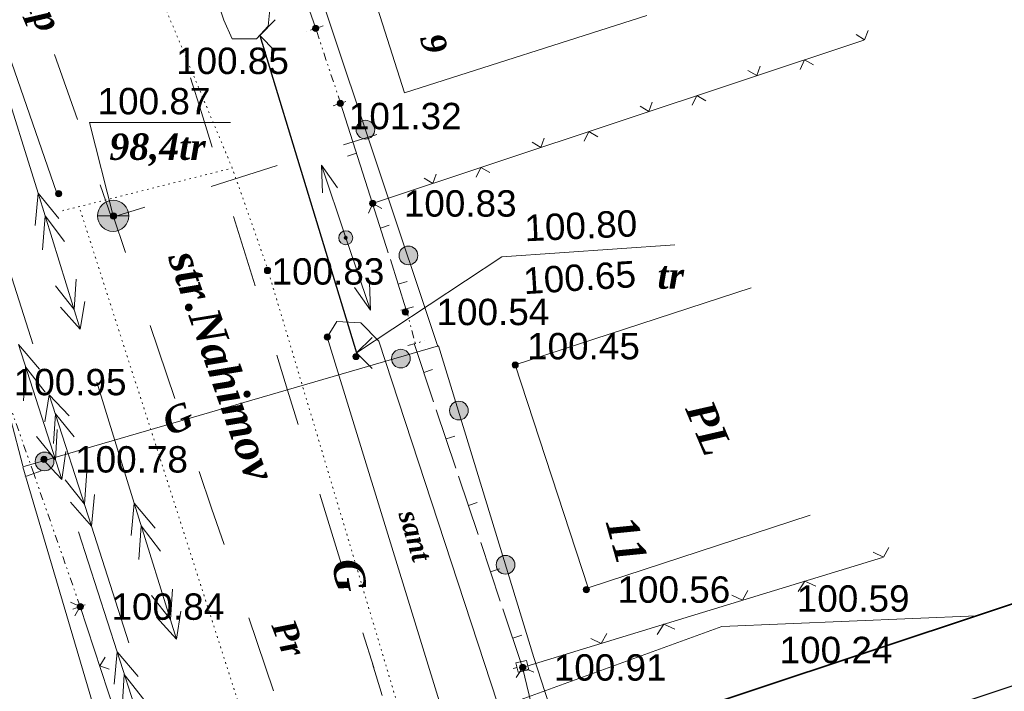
# Model space of a CAD drawing. Header units: millimetres. Extents: x 9396 to 25236, y 15106 to 31102.
# Tile 200 of 256: x 11273 to 11337, y 16703 to 16746. Entities that reach past the tile are written whole.
import ezdxf
from ezdxf.enums import TextEntityAlignment as Align

# ---------------------------------------------------------------- set-up
doc = ezdxf.new("R2010")
doc.units = ezdxf.units.MM
for name, pattern in [('DIVIDE', [1.25, 0.5, -0.25, 0, -0.25, 0, -0.25]), ('DOT', [0.25, 0, -0.25]), ('HIDDEN', [0.375, 0.25, -0.125])]:
    doc.linetypes.add(name, pattern=pattern)
for name, color, linetype, lineweight, true_color in [('1001010', 7, 'Continuous', 9, 0x000000), ('1060000', 7, 'Continuous', 9, 0x000000), ('1070000', 7, 'DOT', 9, 0x000000), ('2030012', 7, 'Continuous', 9, 0x000000), ('21100200', 7, 'HIDDEN', 0, 0x800080), ('3000105', 7, 'DIVIDE', 9, 0x000000), ('3000130', 7, 'Continuous', 9, 0x000000), ('3000220', 7, 'Continuous', 9, 0x000000), ('3000260', 7, 'Continuous', 9, 0x000000), ('5010210', 7, 'Continuous', 20, 0x008000), ('5010220', 7, 'Continuous', 30, 0x000000), ('5010420', 7, 'Continuous', 9, 0x000000), ('6011210', 1, 'Continuous', 9, 0xff0000), ('6011300', 1, 'Continuous', 20, 0xff0000), ('8010110', 7, 'Continuous', 20, 0x0080ff), ('8010120', 7, 'Continuous', 20, 0x0080ff), ('8010200', 7, 'Continuous', 9, 0x000000)]:
    doc.layers.add(name, color=color, linetype=linetype, lineweight=lineweight, true_color=true_color)
doc.layers.add('Рамка', color=7, linetype='Continuous', lineweight=35)
doc.styles.add('1', font='timesbi.ttf', dxfattribs={"height": 0.00127})
doc.styles.add('10', font='timesbi.ttf', dxfattribs={"height": 0.001481})
doc.styles.add('12', font='timesbi.ttf', dxfattribs={"height": 0.001693})
doc.styles.add('2', font='timesbi.ttf', dxfattribs={"height": 0.001693})
doc.styles.add('3', font='timesbi.ttf', dxfattribs={"height": 0.001693})
doc.styles.add('9', font='timesbi.ttf', dxfattribs={"height": 0.001693})
doc.styles.add('F2', font='arial.ttf', dxfattribs={"height": 0.001693})

# ---------------------------------------------------------------- blocks, each defined once
blk = doc.blocks.new('SYMBOL21100200')
at = {"true_color": 0x800080}
h = blk.add_hatch(color=216, dxfattribs=at)
edge = h.paths.add_edge_path()
edge.add_arc((0, 0), 0.1, 0, 360)
at = {"color": 216, "linetype": 'Continuous', "lineweight": 0, "true_color": 0x800080}
blk.add_circle((0, 0), 0.1, dxfattribs=at)
blk = doc.blocks.new('SYMBOL2030012')
at = {"true_color": 0xffffff}
h = blk.add_hatch(color=7, dxfattribs=at)
edge = h.paths.add_edge_path()
edge.add_arc((0, 0), 0.225, 0, 360)
at = {"true_color": 0x000000}
h = blk.add_hatch(color=18, dxfattribs=at)
edge = h.paths.add_edge_path()
edge.add_arc((0, 0), 0.05, 0, 360)
at = {"color": 18, "linetype": 'Continuous', "lineweight": 0, "true_color": 0x000000}
for radius in [0.225, 0.05]:
    blk.add_circle((0, 0), radius, dxfattribs=at)
blk = doc.blocks.new('SYMBOL5010220')
at = {"color": 18, "linetype": 'Continuous', "lineweight": 9, "true_color": 0x000000, "flags": 128}
blk.add_lwpolyline([(0.5, 0.5), (0, 0), (0.5, -0.5)], dxfattribs=at)
blk = doc.blocks.new('SYMBOL8010200')
at = {"true_color": 0x000000}
h = blk.add_hatch(color=18, dxfattribs=at)
edge = h.paths.add_edge_path()
edge.add_arc((0, 0), 0.3, 0, 360)
at = {"color": 18, "linetype": 'Continuous', "lineweight": 0, "true_color": 0x000000}
blk.add_circle((0, 0), 0.3, dxfattribs=at)
blk = doc.blocks.new('SYMBOL5010420')
at = {"true_color": 0xffffff}
h = blk.add_hatch(color=7, dxfattribs=at)
edge = h.paths.add_edge_path()
edge.add_arc((0, 0), 0.5, 0, 360)
at = {"color": 18, "linetype": 'Continuous', "lineweight": 9, "true_color": 0x000000, "flags": 128}
blk.add_lwpolyline([(-0.5, 0), (0.5, 0)], dxfattribs=at)
at = {"color": 18, "linetype": 'Continuous', "lineweight": 9, "true_color": 0x000000}
blk.add_circle((0, 0), 0.5, dxfattribs=at)

msp = doc.modelspace()

# ---------------------------------------------------------------- linework, layer by layer
at = {"layer": '1001010', "color": 253}
for p, q in [((11313.602, 16746.654, 203.506), (11298.062, 16741.702, 203.506)), ((11324.083, 16714.624, 63.917), (11309.847, 16709.962, 63.917))]:
    msp.add_line(p, q, dxfattribs=at)
for points in [[(11298.062, 16741.702, 203.506), (11291.007, 16763.843, 202.749), (11306.548, 16768.795, 53.302)], [(11309.847, 16709.962, 63.917), (11305.165, 16724.26, 0.711), (11320.284, 16729.211, 0)]]:
    msp.add_polyline3d(points, dxfattribs=at)
at = {"layer": '1060000', "color": 253}
for points in [[(11244.361, 16820.157, 202.714), (11247.066, 16816.583, 202.805), (11257.114, 16789.146, 201.481), (11275.759, 16735.335, 201.63)], [(11289.478, 16747.483, 0), (11289.329, 16745.985, 0), (11288.58, 16745.161, 0), (11287.007, 16745.161, 0), (11286.483, 16746.359, 0), (11283.787, 16754.447, 0)], [(11279.382, 16733.813, 189.08), (11277.867, 16739.796, 96.789), (11286.907, 16739.796, 20.691)], [(11294.984, 16725.022, 0), (11304.306, 16731.182, 201.308), (11315.393, 16731.95, 201.308)], [(11296.418, 16725.791, 0), (11295.274, 16726.954, 0), (11293.728, 16727.051, 0), (11293.117, 16726.047, 0), (11300.718, 16701.337, 0)], [(11300.718, 16701.337, 0), (11303.033, 16701.725, 0), (11304.038, 16702.577, 0), (11296.418, 16725.791, 0)], [(11302.658, 16701.757, 0), (11318.403, 16707.487, 0), (11334.742, 16708.174, 0)]]:
    msp.add_polyline3d(points, dxfattribs=at)
at = {"layer": '1070000', "color": 253}
for points in [[(11276.128, 16734.147, 202.239), (11287.025, 16736.874, 65.597), (11278.56, 16757.119, 121.519), (11271.729, 16777.042, 184.819), (11272.474, 16783.422, 196.302)], [(11305.557, 16680.274, 0), (11300.494, 16692.861, 0), (11289.233, 16730.591, 0), (11287.025, 16736.874, 0)], [(11294.274, 16680.394, 0), (11292.393, 16687.102, 0), (11277.203, 16734.416, 0)]]:
    msp.add_polyline3d(points, dxfattribs=at)
at = {"layer": '3000105', "color": 253}
for p, q in [((11292.848, 16745.995), (11291.804, 16745.648)), ((11293.968, 16741.036), (11292.374, 16745.837)), ((11293.493, 16740.879), (11294.537, 16741.225)), ((11298.648, 16727.986, 13.359), (11297.586, 16727.7, 13.359)), ((11298.165, 16727.856, 13.359), (11298.762, 16725.639, 13.359)), ((11298.279, 16725.509, 13.359), (11299.342, 16725.795, 13.359)), ((11274.295, 16717.291), (11272.16, 16723.35)), ((11274.767, 16717.456), (11273.728, 16717.094)), ((11273.823, 16717.125), (11274.861, 16717.491)), ((11277.269, 16708.765), (11274.295, 16717.291)), ((11276.797, 16708.6), (11277.835, 16708.963))]:
    msp.add_line(p, q, dxfattribs=at)
at = {"layer": '3000130', "color": 253}
for p, q in [((11305.041, 16704.787), (11305.281, 16704.847)), ((11306.838, 16699.837), (11305.64, 16704.857))]:
    msp.add_line(p, q, dxfattribs=at)
for points in [[(11306.031, 16704.707, 0), (11305.891, 16705.307, 0), (11305.211, 16705.147, 0), (11305.351, 16704.547, 0), (11306.031, 16704.707, 0)], [(11305.621, 16704.837, 0), (11305.671, 16704.847, 0), (11305.701, 16704.887, 0), (11305.721, 16704.927, 0), (11305.701, 16704.977, 0), (11305.671, 16705.007, 0), (11305.621, 16705.027, 0), (11305.571, 16705.007, 0), (11305.541, 16704.977, 0), (11305.531, 16704.927, 0), (11305.541, 16704.887, 0), (11305.571, 16704.847, 0), (11305.621, 16704.837, 0)]]:
    msp.add_polyline3d(points, close=True, dxfattribs=at)
at = {"layer": '3000220', "color": 253}
for p, q in [((11292.371, 16745.837), (11290.931, 16750.037)), ((11296.021, 16734.617), (11293.971, 16741.037)), ((11294.991, 16737.827), (11294.421, 16737.637)), ((11296.021, 16734.617), (11297.021, 16731.447)), ((11296.521, 16733.027), (11297.091, 16733.217)), ((11297.161, 16731.017), (11298.161, 16727.857)), ((11297.661, 16729.437), (11298.231, 16729.617)), ((11298.681, 16725.637), (11299.931, 16721.887)), ((11299.301, 16723.767), (11299.871, 16723.957)), ((11300.101, 16721.377), (11301.361, 16717.637)), ((11300.731, 16719.507), (11301.301, 16719.697)), ((11301.531, 16717.117), (11302.791, 16713.377)), ((11302.161, 16715.247), (11302.731, 16715.437)), ((11302.961, 16712.867), (11304.211, 16709.117)), ((11303.581, 16710.987), (11304.151, 16711.177)), ((11304.381, 16708.607), (11305.641, 16704.857)), ((11305.011, 16706.727), (11305.581, 16706.917))]:
    msp.add_line(p, q, dxfattribs=at)
at = {"layer": '3000260', "color": 253}
for p, q in [((11296.022, 16734.612), (11327.518, 16745.09)), ((11305.64, 16704.857), (11328.72, 16711.91)), ((11277.269, 16708.765), (11285.272, 16684.541))]:
    msp.add_line(p, q, dxfattribs=at)
for points in [[(11327.021, 16745.447, 0), (11327.571, 16745.107, 0), (11327.791, 16745.707, 0)], [(11320.091, 16743.147, 0), (11320.651, 16742.807, 0), (11320.871, 16743.407, 0)], [(11323.441, 16743.207, 0), (11323.721, 16743.827, 0), (11324.301, 16743.497, 0)], [(11316.511, 16740.907, 0), (11316.801, 16741.527, 0), (11317.381, 16741.187, 0)], [(11313.171, 16740.847, 0), (11313.731, 16740.507, 0), (11313.951, 16741.107, 0)], [(11309.591, 16738.597, 0), (11309.881, 16739.217, 0), (11310.461, 16738.887, 0)], [(11306.251, 16738.537, 0), (11306.801, 16738.197, 0), (11307.031, 16738.797, 0)], [(11299.321, 16736.237, 0), (11299.881, 16735.897, 0), (11300.101, 16736.497, 0)], [(11302.671, 16736.297, 0), (11302.951, 16736.917, 0), (11303.531, 16736.587, 0)], [(11295.751, 16733.997, 0), (11296.031, 16734.617, 0), (11296.611, 16734.287, 0)], [(11328.111, 16712.247, 0), (11328.781, 16711.927, 0), (11329.131, 16712.557, 0)], [(11323.311, 16709.737, 0), (11323.741, 16710.387, 0), (11324.441, 16710.077, 0)], [(11319.061, 16709.487, 0), (11319.731, 16709.167, 0), (11320.081, 16709.797, 0)], [(11276.651, 16709.037, 0), (11277.271, 16708.757, 0), (11276.931, 16708.177, 0)], [(11314.271, 16706.967, 0), (11314.701, 16707.627, 0), (11315.401, 16707.317, 0)], [(11310.021, 16706.717, 0), (11310.681, 16706.397, 0), (11311.031, 16707.027, 0)], [(11278.871, 16705.507, 0), (11278.521, 16704.957, 0), (11279.121, 16704.747, 0)], [(11305.221, 16704.207, 0), (11305.651, 16704.857, 0), (11306.351, 16704.547, 0)]]:
    msp.add_polyline3d(points, dxfattribs=at)
at = {"layer": '5010210'}
for p, q in [((11275.621, 16744.167, 178.598), (11277.091, 16739.987, 178.598)), ((11296.291, 16739.027, 117.624), (11294.161, 16738.367, 117.624)), ((11285.661, 16735.707, 117.624), (11289.911, 16737.037, 117.624)), ((11279.281, 16733.717, 178.598), (11278.551, 16735.807, 178.598)), ((11281.411, 16734.377, 117.624), (11279.281, 16733.717, 117.624)), ((11279.381, 16733.817), (11280.171, 16731.467)), ((11283.331, 16722.097), (11281.751, 16726.787)), ((11284.911, 16717.417), (11285.701, 16715.077)), ((11285.701, 16715.077), (11286.501, 16712.737)), ((11289.661, 16703.367), (11288.081, 16708.047))]:
    msp.add_line(p, q, dxfattribs=at)
at = {"layer": '5010220', "color": 253}
msp.add_line((11288.783, 16745.385), (11294.984, 16725.022), dxfattribs=at)
at = {"layer": '6011210'}
for q in [(11292.754, 16737.059), (11295.892, 16727.775)]:
    msp.add_line((11294.3, 16732.409), q, dxfattribs=at)
for points in [[(11292.816, 16735.288, 0), (11292.754, 16737.059, 0), (11292.754, 16737.059, 0), (11293.765, 16735.603, 0)], [(11295.812, 16729.545, 0), (11295.892, 16727.775, 0), (11295.892, 16727.775, 0), (11294.867, 16729.22, 0)]]:
    msp.add_polyline3d(points, dxfattribs=at)
at = {"layer": '6011300'}
for p, q in [((11272.171, 16743.017), (11274.571, 16735.267)), ((11274.571, 16735.267), (11274.381, 16733.187)), ((11274.571, 16735.267), (11277.281, 16726.547)), ((11274.571, 16735.267), (11275.911, 16733.657)), ((11274.241, 16725.617), (11271.841, 16733.107)), ((11273.311, 16725.567), (11276.091, 16716.917)), ((11273.311, 16725.567), (11274.661, 16723.987)), ((11278.331, 16723.157), (11280.741, 16715.397)), ((11277.991, 16713.917), (11275.291, 16722.337)), ((11277.991, 16713.917), (11278.181, 16715.937)), ((11277.991, 16713.917), (11276.661, 16715.447)), ((11280.741, 16715.397), (11280.551, 16713.327)), ((11280.741, 16715.397), (11283.451, 16706.677)), ((11280.741, 16715.397), (11282.081, 16713.797)), ((11280.391, 16706.427), (11277.991, 16713.917)), ((11277.171, 16713.547), (11279.641, 16705.857)), ((11279.641, 16705.857), (11279.461, 16703.777)), ((11279.641, 16705.857), (11282.421, 16697.197)), ((11279.641, 16705.857), (11280.991, 16704.267))]:
    msp.add_line(p, q, dxfattribs=at)
for points in [[(11275.031, 16733.807, 0), (11276.271, 16732.177, 0), (11275.031, 16733.807, 0), (11274.861, 16731.637, 0)], [(11277.021, 16729.757, 0), (11276.891, 16727.807, 0), (11275.681, 16729.337, 0)], [(11277.561, 16728.327, 0), (11277.281, 16726.547, 0), (11276.011, 16727.957, 0)], [(11273.771, 16724.127, 0), (11275.031, 16722.517, 0), (11273.771, 16724.127, 0), (11273.631, 16721.957, 0)], [(11275.011, 16720.597, 0), (11275.291, 16722.337, 0), (11276.561, 16720.997, 0)], [(11275.561, 16719.227, 0), (11275.681, 16721.127, 0), (11276.891, 16719.647, 0)], [(11275.801, 16720.107, 0), (11275.691, 16718.167, 0), (11274.471, 16719.677, 0)], [(11276.361, 16718.697, 0), (11276.091, 16716.917, 0), (11274.801, 16718.307, 0)], [(11277.541, 16715.317, 0), (11276.311, 16716.887, 0), (11277.541, 16715.317, 0), (11277.701, 16717.437, 0)], [(11281.191, 16713.947, 0), (11282.431, 16712.317, 0), (11281.191, 16713.947, 0), (11281.031, 16711.777, 0)], [(11283.181, 16709.887, 0), (11283.061, 16707.937, 0), (11281.851, 16709.477, 0)], [(11283.731, 16708.467, 0), (11283.451, 16706.677, 0), (11282.171, 16708.087, 0)], [(11280.101, 16704.407, 0), (11281.361, 16702.797, 0), (11280.101, 16704.407, 0), (11279.961, 16702.247, 0)]]:
    msp.add_polyline3d(points, dxfattribs=at)
at = {"layer": '8010110'}
for p, q in [((11300.201, 16725.433, 5.771), (11285.13, 16770.621, 141.965)), ((11273.585, 16717.776, 0.016), (11270.059, 16731.326, 200.297))]:
    msp.add_line(p, q, dxfattribs=at)
for points in [[(11273.585, 16717.728, 0.017), (11300.249, 16725.481, 0.289), (11306.362, 16705.498, 0.295), (11316.985, 16672.69, 0.026)], [(11273.585, 16717.728, 29.131), (11292.216, 16654.662, 0.156), (11272.563, 16648.424, 0.156)]]:
    msp.add_polyline3d(points, dxfattribs=at)
at = {"layer": '8010120'}
for p, q in [((11284.351, 16742.677), (11285.041, 16740.447)), ((11285.041, 16740.447), (11285.731, 16738.227)), ((11288.491, 16729.327), (11287.111, 16733.777)), ((11289.871, 16724.877), (11290.561, 16722.647)), ((11290.561, 16722.647), (11291.251, 16720.427)), ((11294.011, 16711.517), (11292.631, 16715.977)), ((11295.401, 16707.067), (11296.091, 16704.847)), ((11296.011, 16705.087), (11296.641, 16703.067))]:
    msp.add_line(p, q, dxfattribs=at)
at = {"layer": 'Defpoints'}
msp.add_lwpolyline([(10925.945, 16879.977), (11350.547, 17021.149), (11444.251, 16739.315), (11019.649, 16598.144)], close=True, dxfattribs=at)
at = {"layer": 'Рамка'}
msp.add_lwpolyline([(10946.501, 16881.543), (11347.38, 17014.827), (11437.929, 16742.483), (11037.05, 16609.198)], close=True, dxfattribs=at)

# ---------------------------------------------------------------- block references
at = {"layer": '2030012', "color": 253, "xscale": 2, "yscale": 2, "zscale": 2}
msp.add_blockref('SYMBOL2030012', (11294.3, 16732.409), dxfattribs=at)
at = {"layer": '21100200', "xscale": 2, "yscale": 2, "zscale": 2}
for p in [(11292.378, 16745.837, 201.7), (11293.958, 16741.037, 202.64), (11275.888, 16735.235, 202.259), (11296.022, 16734.612, 201.66), (11279.408, 16733.811, 201.743), (11289.283, 16730.313, 201.652), (11298.118, 16727.653, 201.071), (11293.117, 16726.047, 201.599), (11294.962, 16724.794, 201.308), (11305.165, 16724.26, 200.9), (11274.947, 16718.201, 201.564), (11309.721, 16709.85, 201.116), (11277.278, 16708.757, 201.68), (11305.638, 16704.857, 201.82)]:
    msp.add_blockref('SYMBOL21100200', p, dxfattribs=at)
at = {"layer": '5010220', "color": 253, "xscale": 2, "yscale": 2, "zscale": 2}
for p in [(11288.783, 16745.385), (11294.984, 16725.022)]:
    msp.add_blockref('SYMBOL5010220', p, dxfattribs=at)
at = {"layer": '5010420', "color": 253, "xscale": 2, "yscale": 2, "zscale": 2}
msp.add_blockref('SYMBOL5010420', (11279.382, 16733.813, 201.553), dxfattribs=at)
at = {"layer": '8010200', "color": 253, "xscale": 2, "yscale": 2, "zscale": 2}
for p in [(11295.564, 16739.344, 47.423), (11298.317, 16731.277, 92.791), (11297.834, 16724.66, 194.554), (11301.553, 16721.327, 40.187), (11274.986, 16718.066, 170.563), (11304.545, 16711.438, 88.454)]:
    msp.add_blockref('SYMBOL8010200', p, dxfattribs=at)

# ---------------------------------------------------------------- texts
at = {"layer": '1001010', "color": 1, "true_color": 0xff0000, "style": '10'}
for s, height, rotation, p in [('9', 1.568, 284.5, (11299.812, 16745.438, 203.506)), ('11', 1.9952, 285.6, (11311.905, 16714.473, 37.397))]:
    msp.add_text(s, height=height, rotation=rotation, dxfattribs=at).set_placement(p, align=Align.MIDDLE_LEFT)
at = {"layer": '1001010', "color": 253, "style": '9'}
msp.add_text('PL', height=1.8779, rotation=292.8, dxfattribs=at).set_placement((11316.905, 16721.813, 28.797), align=Align.MIDDLE_LEFT)
at = {"layer": '1060000', "color": 253, "style": '2'}
msp.add_text('tr', height=1.693, dxfattribs=at).set_placement((11314.289, 16729.986, -0.006), align=Align.MIDDLE_LEFT)
at = {"layer": '1060000', "color": 253, "style": '1'}
msp.add_text('sant', height=1.2697, rotation=286.9, dxfattribs=at).set_placement((11298.277, 16714.894, 9.68), align=Align.MIDDLE_LEFT)
at = {"layer": '1070000', "color": 253}
for s, height, rotation, style, p in [('str.Nahimov', 2.00702, 289.3, '2', (11283.838, 16731.485)), ('Pr', 1.5461, 291.2, '1', (11290.238, 16707.825))]:
    msp.add_text(s, height=height, rotation=rotation, dxfattribs=dict(at, style=style)).set_placement(p, align=Align.MIDDLE_LEFT)
at = {"layer": '21100200', "color": 253, "style": 'F2'}
for s, p in [('100.85', (11283.418, 16743.757, 16.78)), ('100.87', (11278.388, 16741.171, 0.003)), ('101.32', (11294.498, 16740.217)), ('100.83', (11298.022, 16734.612, 201.66)), ('100.83', (11289.543, 16730.253, -0.008)), ('100.54', (11300.118, 16727.653, 201.071)), ('100.45', (11305.925, 16725.46, -2)), ('100.95', (11273.01, 16723.158, 201.903)), ('100.78', (11276.947, 16718.201, 201.564)), ('100.56', (11311.721, 16709.85, 201.116)), ('100.59', (11323.218, 16709.277, 3.44)), ('100.84', (11279.278, 16708.757, 201.68)), ('100.24', (11322.118, 16705.977, 8.8)), ('100.91', (11307.638, 16704.857, 201.82))]:
    msp.add_text(s, height=1.693, dxfattribs=at).set_placement(p, align=Align.MIDDLE_LEFT)
for s, rotation, p in [('100.80', 2.6, (11305.757, 16733.027, -0.001)), ('100.65', 3.7, (11305.682, 16729.634, 0.008))]:
    msp.add_text(s, height=1.693, rotation=rotation, dxfattribs=at).set_placement(p, align=Align.MIDDLE_LEFT)
at = {"layer": '5010210', "color": 253, "style": '3'}
msp.add_text('Ap', height=1.693, rotation=293, dxfattribs=at).set_placement((11274.251, 16748.527, -0.002), align=Align.MIDDLE_LEFT)
at = {"layer": '5010420', "color": 253, "style": '12'}
msp.add_text('98,4tr', height=1.693, dxfattribs=at).set_placement((11279.142, 16738.253, -0.007), align=Align.MIDDLE_LEFT)
at = {"layer": '8010110', "color": 253, "style": '3'}
msp.add_text('G', height=1.693, rotation=22.5, dxfattribs=at).set_placement((11282.677, 16720.468, 0.013), align=Align.MIDDLE_LEFT)
at = {"layer": '8010120', "color": 253, "style": '2'}
msp.add_text('G', height=1.924, rotation=280.6, dxfattribs=at).set_placement((11294.346, 16711.812), align=Align.MIDDLE_LEFT)

doc.saveas('drawing.dxf')
